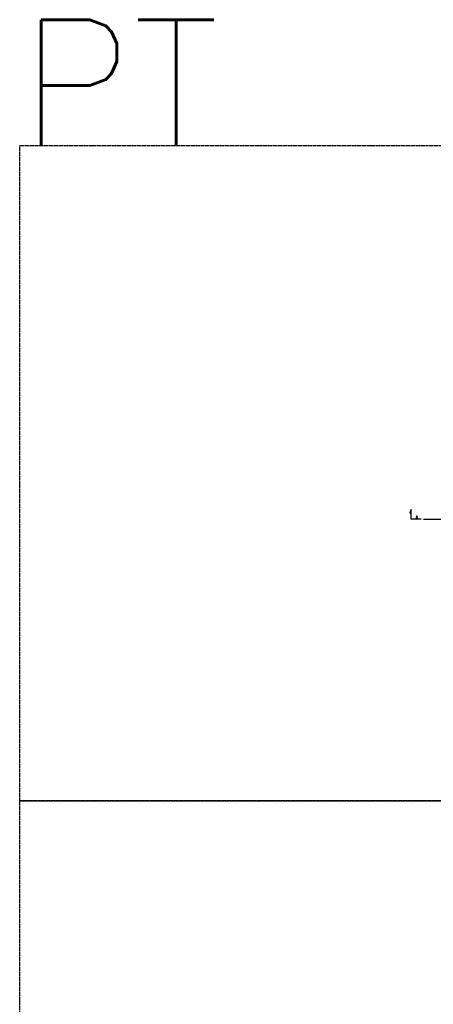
# Model space of a CAD drawing. Header units: millimetres. Extents: x 167273 to 188273, y -125105 to -88145.
# Tile 175 of 210: x 167773 to 170930, y -95659 to -88145. Entities that reach past the tile are written whole.
import ezdxf

# ---------------------------------------------------------------- set-up
doc = ezdxf.new("R2010")
doc.units = ezdxf.units.MM
doc.linetypes.add('ACAD_ISO07W100', pattern=[3, 0, -3])
doc.linetypes.add('HIDDEN', pattern=[9.525, 6.35, -3.175])
doc.layers.add('a-op_text', color=9, linetype='Continuous')
doc.layers.add('a-poziomy', color=9, linetype='Continuous')
doc.layers.add('x-revclouds', color=190, linetype='HIDDEN', plot=False)
doc.styles.add('PPAB_100', font='romans.shx', dxfattribs={"width": 0.7, "height": 12})

msp = doc.modelspace()

# ---------------------------------------------------------------- hatches: boundary and pattern name
at = {"layer": 'a-poziomy', "ltscale": 0.5}
msp.add_hatch(color=256, dxfattribs=at).paths.add_polyline_path([(170751.98, -91907.57), (170761.98, -91882.57), (170761.98, -91907.57)])

# ---------------------------------------------------------------- linework, layer by layer
at = {"layer": 'a-poziomy', "linetype": 'ACAD_ISO07W100', "ltscale": 4}
msp.add_lwpolyline([(179426.44, -91668.05), (171936.94, -91668.05), (171936.94, -91957.57), (170836.98, -91957.57)], dxfattribs=at)
at = {"layer": 'a-poziomy', "ltscale": 0.5}
msp.add_lwpolyline([(170836.98, -91957.57), (170761.98, -91957.57), (170761.98, -91882.57), (170751.98, -91907.57), (170761.98, -91907.57)], dxfattribs=at)
at = {"layer": 'x-revclouds'}
for points in [[(182773.44, -94104.89), (167773.44, -94104.89), (167773.44, -89104.89), (182773.44, -89104.89)], [(182773.44, -99104.89), (167773.44, -99104.89), (167773.44, -94104.89), (182773.44, -94104.89)]]:
    msp.add_lwpolyline(points, close=True, dxfattribs=at)

# ---------------------------------------------------------------- texts
at = {"layer": 'a-op_text', "style": 'PPAB_100'}
msp.add_text('PT', height=960, dxfattribs=at).set_placement((167773.44, -89104.89))
at = {"layer": 'a-op_text', "insert": (170811.48, -91953.07), "char_height": 24, "width": 72.6119, "attachment_point": 9, "style": 'PPAB_100'}
msp.add_mtext('A', dxfattribs=at)

doc.saveas('drawing.dxf')
